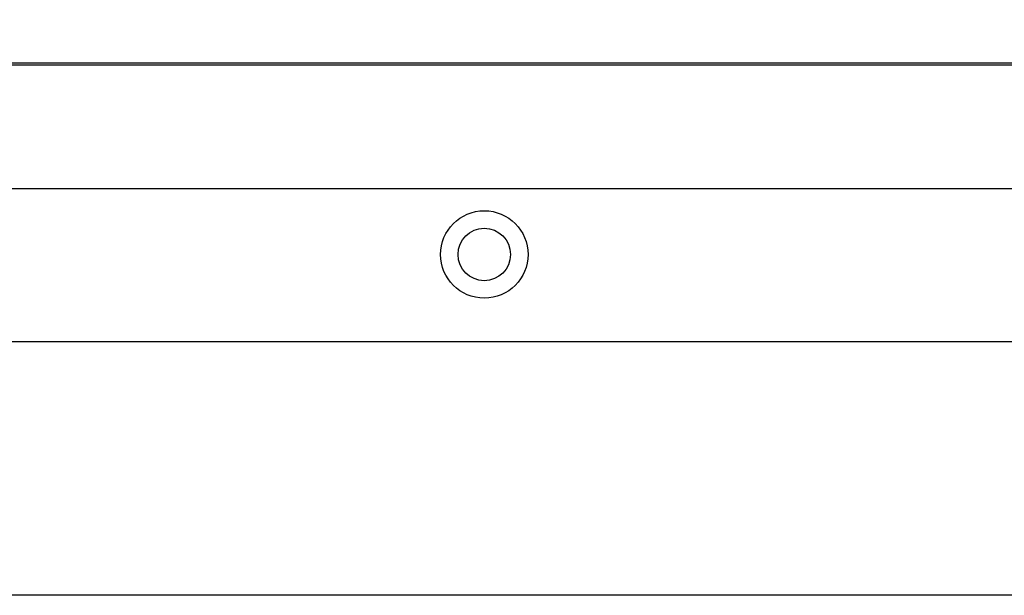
# Model space of a CAD drawing. Header units: millimetres. Extents: x 6964 to 8548, y -230 to 508.
# Tile 20 of 137: x 7261 to 7351, y -230 to -177. Entities that reach past the tile are written whole.
import ezdxf

# ---------------------------------------------------------------- set-up
doc = ezdxf.new("R2010")
doc.units = ezdxf.units.MM
doc.header["$LTSCALE"] = 3
doc.layers.add('layer 1', color=7, linetype='Continuous')

msp = doc.modelspace()

# ---------------------------------------------------------------- linework, layer by layer
at = {"linetype": 'Continuous', "lineweight": 30}
for p, q in [((7059.322, -181.442), (7420.175, -181.442)), ((7439.249, -192.786), (7040.249, -192.786)), ((7435.749, -206.786), (7043.749, -206.786))]:
    msp.add_line(p, q, dxfattribs=at)
at = {"color": 1}
msp.add_lwpolyline([(6964.349, 508.163), (8121.422, 508.163), (8121.422, -229.964), (6964.349, -229.964)], close=True, dxfattribs=at)
at = {"linetype": 'Continuous', "lineweight": 30}
for radius in [4, 2.4]:
    msp.add_circle((7303.749, -198.786), radius, dxfattribs=at)
at = {"layer": 'layer 1'}
msp.add_open_spline([(7059.322, -181.242), (7059.322, -181.242), (7420.175, -181.242), (7420.175, -181.242)], degree=3, dxfattribs=at)

doc.saveas('drawing.dxf')
